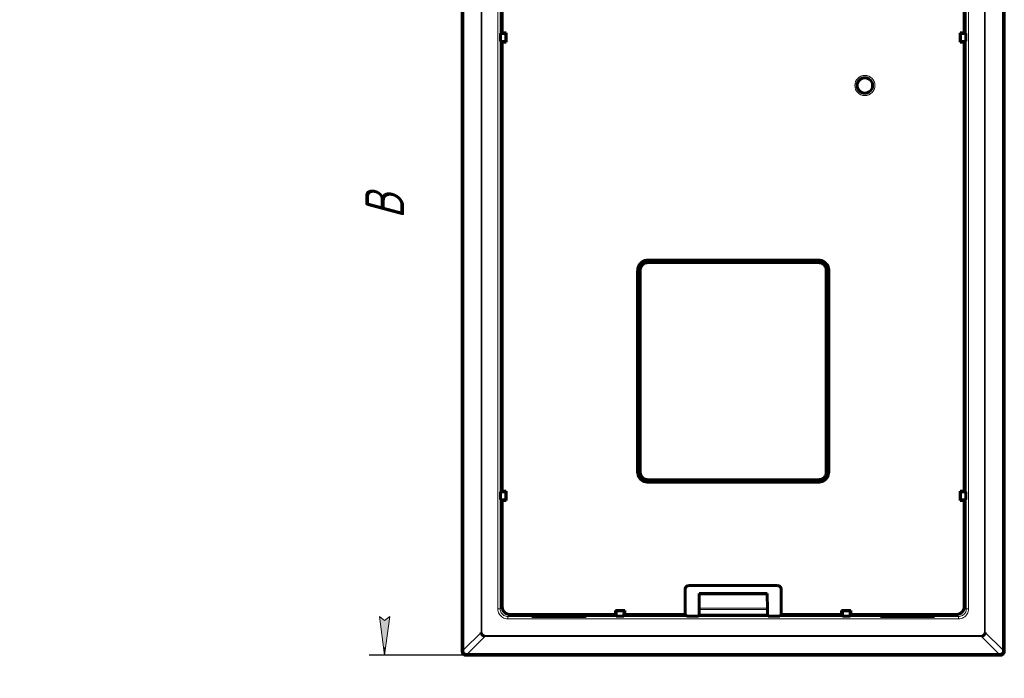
# Model space of a CAD drawing. Header units: millimetres. Extents: x 0 to 210, y 0 to 297.
# Tile 2 of 4: x 0 to 127, y 127 to 212. Entities that reach past the tile are written whole.
import ezdxf

# ---------------------------------------------------------------- set-up
doc = ezdxf.new("R2010")
doc.units = ezdxf.units.MM
doc.linetypes.add('K5LT_BASIC', pattern=[0])
doc.linetypes.add('K5LT_THIN', pattern=[0])
doc.layers.add('Системный слой', color=7, linetype='Continuous')
doc.styles.add('KDIMTEXTSTYLE', font='GOST_AU.SHX', dxfattribs={"width": 0.96, "oblique": 15, "height": 5})
doc.dimstyles.new('KDIMSTYLE (1.00)', dxfattribs={"dimtxt": 5, "dimasz": 1, "dimexe": 2, "dimexo": 0, "dimgap": 1, "dimtad": 1, "dimtxsty": 'KDIMTEXTSTYLE', "dimsah": 1, "dimcen": 0, "dimdle": 1, "dimadec": 0, "dimazin": 0, "dimtfac": 0.667, "dimtmove": 0, "dimatfit": 3, "dimfxl": 1, "dimtvp": 1, "dimtolj": 1, "dimtzin": 0, "dimarcsym": 0})

# ---------------------------------------------------------------- blocks, each defined once
blk = doc.blocks.new('KDIMARROW_01')
at = {"layer": 'Системный слой'}
blk.add_hatch(color=0, dxfattribs=at).paths.add_polyline_path([(0, 0), (-5, 0.66), (-4.5, 0), (-5, -0.66)])
at = {"layer": 'Системный слой', "color": 0, "linetype": 'K5LT_THIN', "lineweight": 18}
for p, q in [((-4.5, 0), (-5, 0.66)), ((-5, 0.66), (0, 0)), ((0, 0), (-5, -0.66)), ((-5, -0.66), (-4.5, 0)), ((0, 0), (-1, 0))]:
    blk.add_line(p, q, dxfattribs=at)

msp = doc.modelspace()

# ---------------------------------------------------------------- linework, layer by layer
at = {"layer": 'Системный слой', "color": 150, "linetype": 'K5LT_BASIC', "lineweight": 60, "true_color": 0x0080ff}
for p, q in [((57.112, 130.479), (57.112, 245.479)), ((127.112, 130.479), (127.112, 245.479)), ((62.291, 210.379), (62.291, 223.379)), ((121.933, 210.379), (121.933, 223.379)), ((62.291, 210.379), (62.082, 210.274)), ((62.082, 210.274), (62.082, 209.284)), ((62.291, 210.379), (62.812, 210.379)), ((62.812, 210.379), (62.641, 210.293)), ((62.812, 210.379), (62.812, 209.179)), ((121.933, 210.379), (121.412, 210.379)), ((121.412, 210.379), (121.412, 209.179)), ((121.412, 210.379), (121.583, 210.293)), ((121.933, 210.379), (122.142, 210.274)), ((122.142, 210.274), (122.142, 209.284)), ((62.291, 209.179), (62.082, 209.284)), ((62.291, 209.179), (62.812, 209.179)), ((62.291, 151.179), (62.291, 209.179)), ((62.812, 209.179), (62.641, 209.264)), ((121.412, 209.179), (121.583, 209.264)), ((121.933, 209.179), (121.412, 209.179)), ((121.933, 209.179), (122.142, 209.284)), ((121.933, 151.179), (121.933, 209.179)), ((81.093, 181.012), (103.131, 181.012)), ((81.093, 181.012), (81.093, 180.696)), ((103.131, 180.696), (81.093, 180.696)), ((103.131, 181.012), (103.131, 180.696)), ((79.779, 179.698), (79.779, 153.66)), ((79.779, 179.698), (80.094, 179.698)), ((80.094, 179.698), (80.094, 153.66)), ((104.445, 179.698), (104.129, 179.698)), ((104.129, 179.698), (104.129, 153.66)), ((104.445, 179.698), (104.445, 153.66)), ((79.779, 153.66), (80.094, 153.66)), ((81.093, 152.661), (103.131, 152.661)), ((81.093, 152.346), (81.093, 152.661)), ((103.131, 152.346), (103.131, 152.661)), ((104.445, 153.66), (104.129, 153.66)), ((103.131, 152.346), (81.093, 152.346)), ((62.291, 151.179), (62.082, 151.074)), ((62.082, 151.074), (62.082, 150.084)), ((62.291, 149.979), (62.082, 150.084)), ((62.291, 151.179), (62.812, 151.179)), ((62.812, 151.179), (62.641, 151.093)), ((62.812, 149.979), (62.641, 150.064)), ((62.812, 151.179), (62.812, 149.979)), ((121.933, 151.179), (121.412, 151.179)), ((121.412, 151.179), (121.412, 149.979)), ((121.412, 151.179), (121.583, 151.093)), ((121.412, 149.979), (121.583, 150.064)), ((121.933, 151.179), (122.142, 151.074)), ((121.933, 149.979), (122.142, 150.084)), ((122.142, 151.074), (122.142, 150.084)), ((62.291, 149.979), (62.812, 149.979)), ((62.291, 136.258), (62.291, 149.979)), ((121.933, 149.979), (121.412, 149.979)), ((121.933, 136.258), (121.933, 149.979)), ((86.411, 138.979), (97.813, 138.979)), ((85.911, 135.258), (85.911, 138.479)), ((87.718, 137.788), (87.7, 136.05)), ((87.732, 137.962), (87.722, 137.933)), ((87.732, 137.963), (87.732, 137.962)), ((87.732, 137.963), (96.492, 137.963)), ((96.491, 137.963), (96.492, 137.962)), ((96.492, 137.962), (96.501, 137.933)), ((96.506, 137.788), (96.524, 136.05)), ((98.313, 135.258), (98.313, 138.479)), ((76.912, 135.258), (63.291, 135.258)), ((66.112, 135.188), (66.112, 135.014)), ((67.112, 135.188), (66.112, 135.188)), ((66.112, 135.014), (73.112, 135.014)), ((67.112, 135.036), (67.112, 135.188)), ((67.112, 135.036), (67.112, 135.014)), ((67.112, 135.014), (67.112, 135.036)), ((67.412, 135.031), (71.812, 135.031)), ((72.112, 135.036), (72.111, 135.014)), ((72.111, 135.014), (72.112, 135.036)), ((72.112, 135.036), (72.112, 135.188)), ((73.112, 135.188), (72.112, 135.188)), ((73.112, 135.014), (73.112, 135.188)), ((76.912, 135.258), (76.912, 135.779)), ((76.912, 135.779), (76.997, 135.608)), ((76.912, 135.779), (78.112, 135.779)), ((76.912, 135.258), (77.017, 135.049)), ((77.017, 135.049), (78.007, 135.049)), ((78.112, 135.258), (78.007, 135.049)), ((78.112, 135.779), (78.026, 135.608)), ((78.112, 135.258), (78.112, 135.779)), ((85.911, 135.258), (78.112, 135.258)), ((85.911, 135.258), (86.112, 135.057)), ((86.112, 135.057), (87.612, 135.057)), ((87.612, 135.057), (87.699, 135.145)), ((87.699, 135.896), (87.699, 135.145)), ((87.699, 135.145), (96.525, 135.145)), ((96.525, 135.896), (96.525, 135.145)), ((96.612, 135.057), (96.525, 135.145)), ((98.112, 135.057), (96.612, 135.057)), ((98.313, 135.258), (98.112, 135.057)), ((98.313, 135.258), (106.112, 135.258)), ((107.312, 135.779), (106.112, 135.779)), ((106.112, 135.779), (106.197, 135.608)), ((106.112, 135.258), (106.112, 135.779)), ((106.112, 135.258), (106.217, 135.049)), ((107.207, 135.049), (106.217, 135.049)), ((107.312, 135.258), (107.207, 135.049)), ((107.312, 135.779), (107.226, 135.608)), ((107.312, 135.258), (107.312, 135.779)), ((107.312, 135.258), (120.933, 135.258)), ((111.112, 135.188), (112.112, 135.188)), ((111.112, 135.014), (111.112, 135.188)), ((118.112, 135.014), (111.112, 135.014)), ((112.112, 135.036), (112.112, 135.188)), ((112.112, 135.014), (112.112, 135.036)), ((112.112, 135.014), (112.112, 135.036)), ((116.812, 135.031), (112.412, 135.031)), ((117.112, 135.036), (117.111, 135.014)), ((117.112, 135.036), (117.111, 135.014)), ((117.112, 135.188), (118.112, 135.188)), ((117.112, 135.036), (117.112, 135.188)), ((118.112, 135.188), (118.112, 135.014)), ((60.063, 132.528), (60.063, 132.43)), ((124.16, 132.528), (124.16, 132.43)), ((124.562, 132.93), (124.66, 132.93)), ((57.183, 130.711), (57.183, 130.479)), ((57.612, 130.05), (57.844, 130.05)), ((126.612, 129.979), (57.612, 129.979)), ((126.612, 130.05), (126.38, 130.05)), ((127.041, 130.711), (127.041, 130.479))]:
    msp.add_line(p, q, dxfattribs=at)
at = {"layer": 'Системный слой', "color": 7, "linetype": 'K5LT_THIN', "lineweight": 18}
for p, q in [((57.183, 245.293), (57.183, 130.711)), ((57.344, 245.293), (57.344, 130.711)), ((126.88, 245.293), (126.88, 130.711)), ((127.041, 245.293), (127.041, 130.711)), ((59.563, 243.518), (59.563, 132.93)), ((59.661, 243.518), (59.661, 132.93)), ((124.562, 132.93), (124.562, 243.518)), ((124.66, 132.93), (124.66, 243.518)), ((61.717, 135.984), (61.717, 225.119)), ((62.017, 135.984), (62.017, 225.109)), ((122.207, 135.984), (122.207, 225.109)), ((122.507, 135.984), (122.507, 225.119)), ((62.641, 210.293), (62.641, 209.264)), ((121.583, 210.293), (121.583, 209.264)), ((62.641, 151.093), (62.641, 150.064)), ((121.583, 151.093), (121.583, 150.064)), ((96.506, 137.788), (87.718, 137.788)), ((87.722, 137.933), (96.501, 137.933)), ((96.492, 137.962), (87.732, 137.962)), ((62.017, 135.984), (62.291, 136.258)), ((87.7, 136.05), (96.524, 136.05)), ((122.207, 135.984), (121.933, 136.258)), ((62.017, 135.984), (61.717, 135.984)), ((63.017, 134.984), (63.291, 135.258)), ((63.017, 134.984), (121.207, 134.984)), ((63.017, 134.984), (63.017, 134.684)), ((67.412, 135.031), (67.412, 135.014)), ((71.811, 135.014), (71.812, 135.031)), ((76.997, 135.608), (78.026, 135.608)), ((96.525, 135.896), (87.699, 135.896)), ((107.226, 135.608), (106.197, 135.608)), ((112.412, 135.014), (112.412, 135.031)), ((116.812, 135.031), (116.811, 135.014)), ((121.207, 134.984), (120.933, 135.258)), ((121.207, 134.984), (121.207, 134.684)), ((122.207, 135.984), (122.507, 135.984)), ((121.207, 134.684), (63.017, 134.684)), ((59.563, 132.93), (57.344, 130.711)), ((60.063, 132.43), (57.844, 130.211)), ((60.063, 132.528), (124.16, 132.528)), ((60.063, 132.43), (124.16, 132.43)), ((124.16, 132.43), (126.38, 130.211)), ((124.66, 132.93), (126.88, 130.711)), ((57.183, 130.479), (57.112, 130.479)), ((57.183, 130.711), (57.344, 130.711)), ((57.612, 130.05), (57.612, 129.979)), ((57.844, 130.05), (57.844, 130.211)), ((57.844, 130.211), (126.38, 130.211)), ((126.38, 130.05), (57.844, 130.05)), ((126.38, 130.05), (126.38, 130.211)), ((126.612, 130.05), (126.612, 129.979)), ((127.041, 130.711), (126.88, 130.711)), ((127.041, 130.479), (127.112, 130.479))]:
    msp.add_line(p, q, dxfattribs=at)
msp.add_circle((109.112, 203.579), 1.3, dxfattribs=at)
at = {"layer": 'Системный слой', "color": 150, "linetype": 'K5LT_BASIC', "lineweight": 60, "true_color": 0x0080ff}
msp.add_circle((109.112, 203.579), 1, dxfattribs=at)
for centre, start, end in [((57.612, 130.479), 180, 270), ((126.612, 130.479), 270, 0)]:
    msp.add_arc(centre, 0.5, start, end, dxfattribs=at)
at = {"layer": 'Системный слой', "color": 7, "linetype": 'K5LT_THIN', "lineweight": 18}
for centre, major_axis, ratio, start_param, end_param in [((57.382, 130.479), (-0.2, 0.001), 0.0634346, 0.0524656, 1.4352476), ((57.612, 130.249), (0.001, -0.2), 0.0634487, 4.8479255, 6.2307197), ((126.612, 130.249), (-0.001, -0.2), 0.0634487, 0.0524656, 1.4352598), ((126.841, 130.479), (0.2, 0.001), 0.0634346, 4.8479378, 6.2307197)]:
    msp.add_ellipse(centre, major_axis=major_axis, ratio=ratio, start_param=start_param, end_param=end_param, dxfattribs=at)
at = {"layer": 'Системный слой', "color": 150, "linetype": 'K5LT_BASIC', "lineweight": 60, "true_color": 0x0080ff}
for points in [[(62.641, 210.293), (62.627, 210.287), (62.441, 210.28), (62.082, 210.274)], [(121.583, 210.293), (121.596, 210.287), (121.783, 210.28), (122.142, 210.274)], [(62.082, 209.284), (62.441, 209.277), (62.627, 209.271), (62.641, 209.264)], [(122.142, 209.284), (121.783, 209.277), (121.596, 209.271), (121.583, 209.264)], [(81.093, 180.696), (81.008, 180.696), (80.835, 180.675), (80.588, 180.574), (80.376, 180.411), (80.214, 180.197), (80.115, 179.952), (80.094, 179.782), (80.094, 179.698)], [(103.131, 180.696), (103.216, 180.696), (103.389, 180.675), (103.636, 180.574), (103.848, 180.411), (104.01, 180.197), (104.108, 179.952), (104.129, 179.782), (104.129, 179.698)], [(80.094, 153.66), (80.094, 153.575), (80.116, 153.402), (80.217, 153.155), (80.38, 152.943), (80.594, 152.781), (80.839, 152.682), (81.009, 152.661), (81.093, 152.661)], [(104.129, 153.66), (104.129, 153.575), (104.108, 153.402), (104.007, 153.155), (103.844, 152.943), (103.63, 152.781), (103.385, 152.682), (103.215, 152.661), (103.131, 152.661)], [(62.641, 151.093), (62.627, 151.087), (62.441, 151.08), (62.082, 151.074)], [(62.082, 150.084), (62.441, 150.077), (62.627, 150.071), (62.641, 150.064)], [(121.583, 151.093), (121.596, 151.087), (121.783, 151.08), (122.142, 151.074)], [(122.142, 150.084), (121.783, 150.077), (121.596, 150.071), (121.583, 150.064)], [(86.411, 138.979), (86.244, 138.979), (86.037, 138.852), (85.911, 138.645), (85.911, 138.479)], [(97.813, 138.979), (97.98, 138.979), (98.187, 138.852), (98.313, 138.645), (98.313, 138.479)], [(87.722, 137.933), (87.72, 137.927), (87.719, 137.879), (87.718, 137.788)], [(96.501, 137.933), (96.503, 137.927), (96.505, 137.879), (96.506, 137.788)], [(63.291, 135.258), (62.958, 135.258), (62.543, 135.51), (62.291, 135.925), (62.291, 136.258)], [(87.7, 136.05), (87.699, 136.003), (87.699, 135.951), (87.699, 135.896)], [(96.524, 136.05), (96.524, 136.003), (96.525, 135.951), (96.525, 135.896)], [(120.933, 135.258), (121.266, 135.258), (121.68, 135.51), (121.933, 135.925), (121.933, 136.258)], [(67.412, 135.031), (67.312, 135.031), (67.188, 135.032), (67.112, 135.035), (67.112, 135.036)], [(72.112, 135.036), (72.112, 135.035), (72.036, 135.032), (71.912, 135.031), (71.812, 135.031)], [(76.997, 135.608), (77.004, 135.594), (77.01, 135.408), (77.017, 135.049)], [(78.007, 135.049), (78.013, 135.408), (78.02, 135.594), (78.026, 135.608)], [(106.217, 135.049), (106.21, 135.408), (106.204, 135.594), (106.197, 135.608)], [(107.226, 135.608), (107.22, 135.594), (107.213, 135.408), (107.207, 135.049)], [(112.112, 135.036), (112.112, 135.035), (112.188, 135.032), (112.312, 135.031), (112.412, 135.031)], [(116.812, 135.031), (116.912, 135.031), (117.036, 135.032), (117.112, 135.035), (117.112, 135.036)], [(59.661, 132.93), (59.65, 132.93), (59.628, 132.93), (59.596, 132.93), (59.574, 132.93), (59.563, 132.93)], [(59.563, 132.93), (59.57, 132.902), (59.586, 132.845), (59.614, 132.771), (59.653, 132.698), (59.703, 132.63), (59.765, 132.569), (59.833, 132.519), (59.905, 132.481), (59.979, 132.452), (60.035, 132.437), (60.063, 132.43)], [(124.16, 132.43), (124.188, 132.437), (124.244, 132.452), (124.319, 132.481), (124.391, 132.519), (124.459, 132.569), (124.52, 132.63), (124.57, 132.698), (124.609, 132.771), (124.638, 132.845), (124.653, 132.902), (124.66, 132.93)]]:
    msp.add_open_spline(points, degree=3, dxfattribs=at)
for points in [[(81.093, 181.012), (80.97, 181.012), (80.714, 180.976), (80.352, 180.808), (80.052, 180.534), (79.85, 180.182), (79.785, 179.893), (79.779, 179.732), (79.779, 179.698)], [(103.131, 181.012), (103.254, 181.012), (103.51, 180.976), (103.872, 180.808), (104.171, 180.534), (104.374, 180.182), (104.439, 179.893), (104.445, 179.732), (104.445, 179.698)], [(79.779, 153.66), (79.779, 153.537), (79.814, 153.281), (79.982, 152.919), (80.256, 152.619), (80.608, 152.417), (80.897, 152.352), (81.059, 152.346), (81.093, 152.346)], [(104.445, 153.66), (104.445, 153.537), (104.409, 153.281), (104.241, 152.919), (103.967, 152.619), (103.615, 152.417), (103.326, 152.352), (103.165, 152.346), (103.131, 152.346)]]:
    msp.add_open_spline(points, degree=3, knots=[0, 0, 0, 0, 0.1832125, 0.3746113, 0.56601, 0.7574088, 0.9488076, 1, 1, 1, 1], dxfattribs=at)
at = {"layer": 'Системный слой', "color": 7, "linetype": 'K5LT_THIN', "lineweight": 18}
for points in [[(63.017, 134.684), (62.901, 134.684), (62.678, 134.714), (62.359, 134.845), (62.087, 135.054), (61.878, 135.326), (61.747, 135.645), (61.717, 135.868), (61.717, 135.984)], [(62.017, 135.984), (62.017, 135.896), (62.04, 135.722), (62.141, 135.478), (62.302, 135.269), (62.511, 135.108), (62.755, 135.007), (62.929, 134.984), (63.017, 134.984)], [(122.207, 135.984), (122.207, 135.896), (122.184, 135.722), (122.083, 135.478), (121.922, 135.269), (121.713, 135.108), (121.469, 135.007), (121.294, 134.984), (121.207, 134.984)], [(121.207, 134.684), (121.323, 134.684), (121.545, 134.714), (121.864, 134.845), (122.136, 135.054), (122.345, 135.326), (122.477, 135.645), (122.507, 135.868), (122.507, 135.984)], [(59.661, 132.93), (59.661, 132.909), (59.665, 132.867), (59.685, 132.8), (59.715, 132.736), (59.757, 132.676), (59.809, 132.623), (59.87, 132.582), (59.933, 132.552), (60, 132.532), (60.043, 132.528), (60.063, 132.528)], [(124.16, 132.528), (124.181, 132.528), (124.223, 132.532), (124.291, 132.552), (124.354, 132.581), (124.414, 132.623), (124.467, 132.676), (124.509, 132.736), (124.538, 132.8), (124.559, 132.867), (124.563, 132.909), (124.562, 132.93)], [(57.183, 130.479), (57.183, 130.461), (57.185, 130.425), (57.195, 130.371), (57.214, 130.313), (57.243, 130.255), (57.283, 130.2), (57.333, 130.15), (57.389, 130.109), (57.449, 130.08), (57.509, 130.061), (57.562, 130.051), (57.596, 130.05), (57.612, 130.05)], [(57.344, 130.711), (57.345, 130.69), (57.348, 130.65), (57.351, 130.588), (57.353, 130.527), (57.355, 130.487), (57.355, 130.466)], [(57.355, 130.466), (57.356, 130.457), (57.357, 130.437), (57.364, 130.407), (57.375, 130.374), (57.393, 130.342), (57.415, 130.31), (57.443, 130.282), (57.475, 130.259), (57.509, 130.242), (57.542, 130.23), (57.572, 130.224), (57.59, 130.223), (57.599, 130.222)], [(57.599, 130.222), (57.62, 130.222), (57.66, 130.22), (57.722, 130.218), (57.783, 130.215), (57.824, 130.212), (57.844, 130.211)], [(126.624, 130.222), (126.604, 130.222), (126.563, 130.22), (126.502, 130.218), (126.44, 130.215), (126.4, 130.212), (126.38, 130.211)], [(127.041, 130.479), (127.041, 130.461), (127.039, 130.425), (127.029, 130.371), (127.01, 130.313), (126.98, 130.255), (126.941, 130.2), (126.891, 130.15), (126.834, 130.109), (126.774, 130.08), (126.715, 130.061), (126.662, 130.051), (126.628, 130.05), (126.612, 130.05)], [(126.868, 130.466), (126.868, 130.457), (126.866, 130.437), (126.86, 130.407), (126.848, 130.374), (126.831, 130.342), (126.808, 130.31), (126.78, 130.282), (126.748, 130.259), (126.715, 130.242), (126.682, 130.23), (126.652, 130.224), (126.633, 130.223), (126.624, 130.222)], [(126.88, 130.711), (126.878, 130.69), (126.876, 130.65), (126.873, 130.588), (126.87, 130.527), (126.869, 130.487), (126.868, 130.466)]]:
    msp.add_open_spline(points, degree=3, dxfattribs=at)

# ---------------------------------------------------------------- dimensions: what is measured, and where the dimension line sits
at = {"layer": 'Системный слой', "color": 7}
msp.add_linear_dim(base=(47.112, 245.979), p1=(57.612, 129.979), p2=(57.612, 245.979), angle=90, location=(47.112, 187.979), text='\\H5.0;\\W0.965;\\Q15;\\H5.0;\\W0.965;\\Q15;\\Q15;В', dimstyle='KDIMSTYLE (1.00)', override={"dimexo": 0, "dimblk1": 'KDIMARROW_01', "dimblk2": 'KDIMARROW_01', "dimse1": 0, "dimse2": 0, "dimclrt": 7, "dimtolj": 1}, dxfattribs=at).render()

doc.saveas('drawing.dxf')
